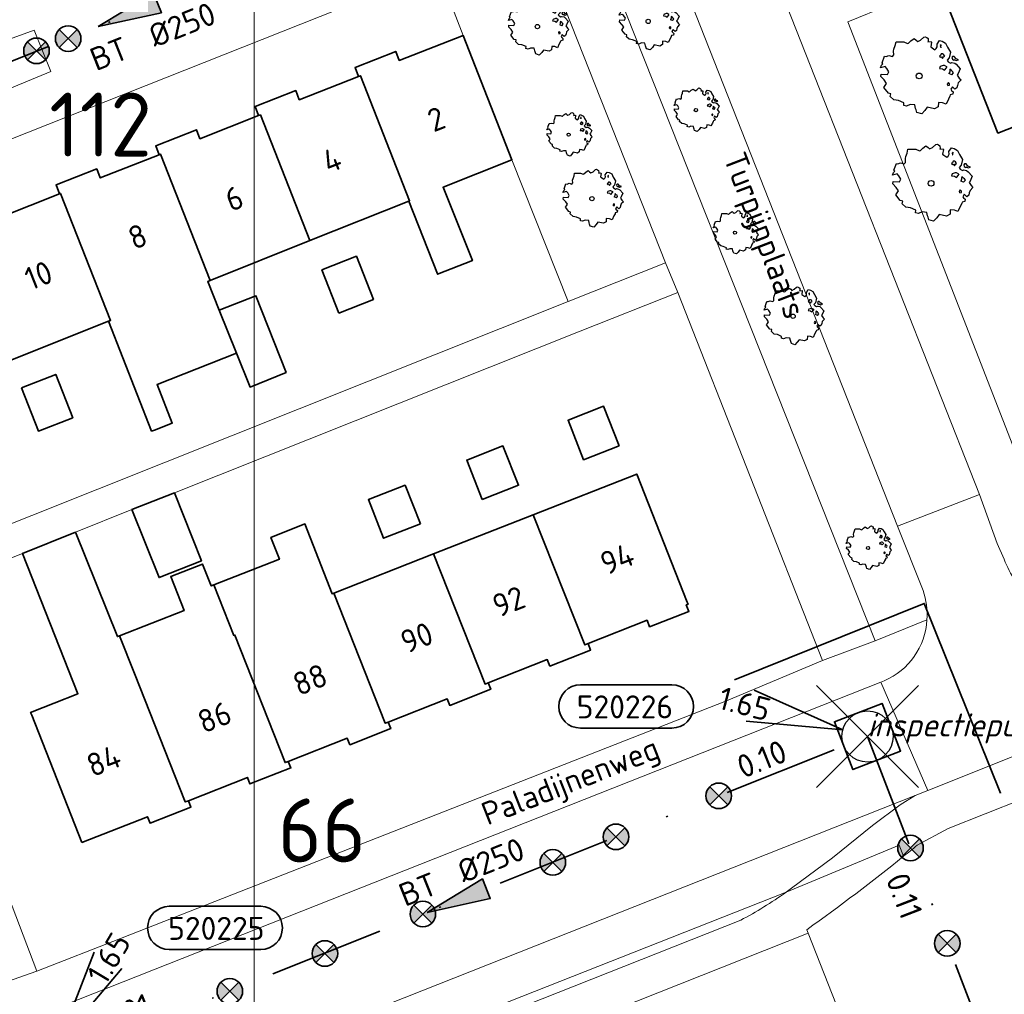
# Model space of a CAD drawing. Header units: metres. Extents: x 152391 to 157968, y 462336 to 467280.
# Tile 238 of 256: x 155054 to 155111, y 464588 to 464645. Entities that reach past the tile are written whole.
import ezdxf
from ezdxf.enums import TextEntityAlignment as Align

# ---------------------------------------------------------------- set-up
doc = ezdxf.new("R2010")
doc.units = ezdxf.units.M
doc.header["$LTSCALE"] = 0.75
doc.header["$PDMODE"] = 3
doc.header["$PDSIZE"] = 3
doc.linetypes.add('RI-VWA_BETON', pattern=[19, 9, -5, 0, -5])
doc.layers.get('0').update_dxf_attribs({"lineweight": 25})
doc.layers.get('defpoints').update_dxf_attribs({"lineweight": 25})
for name, color, linetype, lineweight in [('B-GV-GR-BOOM-S', 252, 'Continuous', 25), ('B-WE-GR-BEPLANTING_CULTUUR_BODEMBEDEKKER-GV', 251, 'Continuous', 18), ('B-WE-GR-BEPLANTING_CULTUUR_HEESTERS-GV', 251, 'Continuous', 18), ('B-WE-GR-GROENVOORZIENING-GV', 251, 'Continuous', 18), ('B-WE-OG-BEBOUWING-GV', 6, 'Continuous', 35), ('B-WE-OG-BEBOUWING-T18', 1, 'Continuous', 18), ('B-WE-OG-TERREIN_CULTUURSCHEIDING-GV', 251, 'Continuous', 18), ('B-WE-OG-TOPOGRAFIE-T18', 1, 'Continuous', 18), ('B-WE-VH-VERHARDING_ASFALT-GV', 251, 'Continuous', 18), ('B-WE-VH-VERHARDING_BETONSTRAATSTEEN-GV', 251, 'Continuous', 18), ('B-WE-VH-VERHARDING_TEGEL-GV', 251, 'Continuous', 18), ('N-OI-RI-T50', 130, 'Continuous', 50), ('N-OI-RI-VWA_PUTNUMMER-S @ 0.75', 36, 'Continuous', 35), ('N-OI-RI-VWA_RIOOLPUT_INSPECTIEPUT-S', 36, 'Continuous', 35), ('N-OI-RI-VWA_STROOMRICHTING-S @ 0.75', 36, 'Continuous', 35), ('N-OI-RI-VWA_TRANSPORTLEIDING_BETON_250-G', 36, 'RI-VWA_BETON', 35), ('N-RO-KG-GRENS_WERK-G', 7, 'XX-WERKGRENS', 35)]:
    doc.layers.add(name, color=color, linetype=linetype, lineweight=lineweight)
doc.layers.add('inspectieput', color=7, linetype='Continuous', plot=False)
doc.layers.add('N-OI-RI-VRIJVERVAL_HULPSTUK-S', color=210, linetype='Continuous', lineweight=35, plot=False)
doc.layers.add('X-XX-AL-TEKENBLAD_HULPLIJN-G', color=7, linetype='Continuous', lineweight=18, plot=False)
doc.styles.add('NLCS-ISO', font='isocpeur.ttf')
doc.styles.add('NLCS-ISO-M750-T18', font='NLCS-ISO.ttf', dxfattribs={"height": 1.35})
doc.styles.add('NLCS-ISO-M750-T18_CURSIEF', font='NLCS-ISO.ttf', dxfattribs={"oblique": 15, "height": 1.35})
doc.styles.add('NLCS-ISO-M750-T50', font='NLCS-ISO.ttf', dxfattribs={"height": 3.75})
doc.linetypes.add('XX-WERKGRENS', pattern='A,0,[137,NLCS.SHX,S=0.1,R=0,X=-1.1,Y=-1.35],-6', length=6)

# ---------------------------------------------------------------- blocks, each defined once
blk = doc.blocks.new('*U111')
at = {"ltscale": 0.1}
blk.add_hatch(color=256, dxfattribs=at).paths.add_polyline_path([(-2.5, 0), (2.5, -0.833), (2.5, 0.833)])
at = {"ltscale": 0.1, "flags": 128}
blk.add_lwpolyline([(-2.5, 0), (2.5, -0.833), (2.5, 0.833)], close=True, dxfattribs=at)
at = {"ltscale": 0.1, "style": 'NLCS-ISO'}
for tag, p in [('BOBL', (-12.501, -3.24)), ('MAT', (-1, -3.74))]:
    blk.add_attdef(tag, text='', height=1.8, dxfattribs=at).set_placement(p, align=Align.BOTTOM_RIGHT)
for tag, p in [('DIA', (1, -3.74)), ('BOBR', (16.673, -3.237))]:
    blk.add_attdef(tag, text='', height=1.8, dxfattribs=at).set_placement(p, align=Align.BOTTOM_LEFT)
at = {"layer": 'defpoints', "ltscale": 0.1, "style": 'NLCS-ISO', "flags": 1}
blk.add_attdef('JVA', text='', height=1.8, dxfattribs=at).set_placement((0, -1), align=Align.TOP_CENTER)
blk = doc.blocks.new('*U112')
at = {"ltscale": 0.1}
blk.add_hatch(color=256, dxfattribs=at).paths.add_polyline_path([(-2.5, 0), (2.5, -0.833), (2.5, 0.833)])
at = {"ltscale": 0.1, "flags": 128}
blk.add_lwpolyline([(-2.5, 0), (2.5, -0.833), (2.5, 0.833)], close=True, dxfattribs=at)
at = {"ltscale": 0.1, "style": 'NLCS-ISO'}
for tag, p in [('BOBL', (-25.272, 0)), ('MAT', (-1, 0.5))]:
    blk.add_attdef(tag, text='', height=1.8, dxfattribs=at).set_placement(p, align=Align.BOTTOM_RIGHT)
for tag, p in [('DIA', (1, 0.5)), ('BOBR', (24.326, -0.009))]:
    blk.add_attdef(tag, text='', height=1.8, dxfattribs=at).set_placement(p, align=Align.BOTTOM_LEFT)
at = {"layer": 'defpoints', "ltscale": 0.1, "style": 'NLCS-ISO', "flags": 1}
blk.add_attdef('JVA', text='', height=1.8, dxfattribs=at).set_placement((0, -1), align=Align.TOP_CENTER)
blk = doc.blocks.new('*U118')
at = {"ltscale": 0.1}
blk.add_hatch(color=256, dxfattribs=at).paths.add_polyline_path([(-2.5, 0), (2.5, -0.833), (2.5, 0.833)])
at = {"ltscale": 0.1, "flags": 128}
blk.add_lwpolyline([(-2.5, 0), (2.5, -0.833), (2.5, 0.833)], close=True, dxfattribs=at)
at = {"ltscale": 0.1, "style": 'NLCS-ISO'}
for tag, p in [('BOBL', (-25.408, -3.24)), ('MAT', (-1, -3.74))]:
    blk.add_attdef(tag, text='', height=1.8, dxfattribs=at).set_placement(p, align=Align.BOTTOM_RIGHT)
for tag, p in [('DIA', (1, -3.74)), ('BOBR', (24.462, -3.231))]:
    blk.add_attdef(tag, text='', height=1.8, dxfattribs=at).set_placement(p, align=Align.BOTTOM_LEFT)
at = {"layer": 'defpoints', "ltscale": 0.1, "style": 'NLCS-ISO', "flags": 1}
blk.add_attdef('JVA', text='', height=1.8, dxfattribs=at).set_placement((0, -1), align=Align.TOP_CENTER)
blk = doc.blocks.new('B-SRI-PUT_VWA-SO')
at = {"flags": 128}
blk.add_lwpolyline([(-2, 2), (2, 2), (2, -2), (-2, -2)], close=True, dxfattribs=at)
at = {"lineweight": -3, "flags": 128}
blk.add_lwpolyline([(2, -2), (2, 2), (-2, 2), (-2, -2)], close=True, dxfattribs=at)
at = {"lineweight": -3}
blk.add_circle((0, 0), 2, dxfattribs=at)
blk = doc.blocks.new('*U253')
for q in [(-8.87, 3.625), (-9.506, 1.207)]:
    blk.add_line((-1.934, 0.509), q)
blk.add_lwpolyline([(-22.461, 4.043), (-15.303, 4.043, -1), (-15.303, 0.658), (-22.461, 0.658, -1)], format="xyb", close=True)
at = {"ltscale": 0.1, "style": 'NLCS-ISO'}
blk.add_attdef('PUTHGT', text='', height=1.8, rotation=345.26757, dxfattribs=at).set_placement((-11.567, 3.071), align=Align.MIDDLE_LEFT)
blk.add_attdef('PUTNR', text='', height=1.8, dxfattribs=at).set_placement((-18.984, 2.318), align=Align.MIDDLE_CENTER)
blk = doc.blocks.new('*U213')
for q in [(3.788, 8.801), (5.936, 7.522)]:
    blk.add_line((1.024, 1.718), q)
blk.add_lwpolyline([(16.81, 12.391), (9.652, 12.391, 1), (9.652, 9.007), (16.81, 9.007, 1)], format="xyb", close=True)
at = {"ltscale": 0.1, "style": 'NLCS-ISO'}
blk.add_attdef('PUTHGT', text='', height=1.8, rotation=59.21494, dxfattribs=at).set_placement((3.89, 6.585), align=Align.MIDDLE_LEFT)
blk.add_attdef('PUTNR', text='', height=1.8, dxfattribs=at).set_placement((13.333, 10.667), align=Align.MIDDLE_CENTER)
blk = doc.blocks.new('SRI-HULP')
h = blk.add_hatch(color=256)
h.dxf.hatch_style = 1
h.paths.add_polyline_path([(-0.707, 0.707, 0.198912), (-1, 0, 0.198912), (-0.707, -0.707), (0, 0)])
h = blk.add_hatch(color=256)
h.dxf.hatch_style = 1
h.paths.add_polyline_path([(1, 0, 0.198912), (0.707, 0.707), (0, 0), (0.707, -0.707, 0.198912)])
for p, q in [((-0.707, 0.707), (0.707, -0.707)), ((-0.707, -0.707), (0.707, 0.707))]:
    blk.add_line(p, q)
blk.add_circle((0, 0), 1)
blk = doc.blocks.new('ACMAP_ANN_TEMPLATE_type knoop')
at = {"layer": 'defpoints', "style": 'NLCS-ISO-M750-T18_CURSIEF', "oblique": 15}
blk.add_attdef('type_knoop', (0, 0), '', height=1.35, dxfattribs=at)
blk = doc.blocks.new('SGR-BOOM_21_30')
at = {"linetype": 'Continuous'}
for p, q in [((-1.133, 1.088), (-1.109, 1.187)), ((-1.109, 1.187), (-1.051, 1.335)), ((-1.051, 1.335), (-1.016, 1.499)), ((-1.016, 1.499), (-0.668, 1.499)), ((-0.668, 1.499), (-0.516, 1.433)), ((-0.516, 1.433), (-0.47, 1.45)), ((-0.47, 1.45), (-0.365, 1.548)), ((-0.365, 1.548), (-0.226, 1.647)), ((-0.226, 1.647), (-0.133, 1.581)), ((-0.133, 1.581), (-0.063, 1.515)), ((-0.063, 1.515), (0.065, 1.581)), ((0.065, 1.581), (0.205, 1.712)), ((0.205, 1.712), (0.263, 1.729)), ((0.263, 1.729), (0.333, 1.696)), ((0.333, 1.696), (0.391, 1.647)), ((0.402, 1.532), (0.379, 1.499)), ((0.379, 1.499), (0.53, 1.515)), ((0.391, 1.647), (0.402, 1.532)), ((0.542, 1.483), (0.507, 1.285)), ((0.507, 1.285), (0.565, 1.236)), ((0.53, 1.515), (0.542, 1.483)), ((0.565, 1.236), (0.693, 1.154)), ((0.693, 1.154), (0.751, 1.203)), ((0.751, 1.203), (0.798, 1.285)), ((0.786, 1.4), (0.891, 1.565)), ((0.798, 1.285), (0.786, 1.4)), ((0.891, 1.565), (1.019, 1.532)), ((0.972, 1.368), (0.926, 1.335)), ((0.926, 1.335), (0.949, 1.253)), ((0.949, 1.253), (0.961, 1.236)), ((0.961, 1.269), (0.972, 1.368)), ((1.019, 1.532), (1.158, 1.45)), ((1.158, 1.45), (1.251, 1.269)), ((1.251, 1.269), (1.379, 1.055)), ((-1.633, 0.579), (-1.528, 0.875)), ((-1.598, 0.53), (-1.633, 0.579)), ((-1.528, 0.875), (-1.458, 0.858)), ((-1.458, 0.858), (-1.342, 0.908)), ((-1.342, 0.908), (-1.179, 0.858)), ((-1.179, 0.858), (-1.121, 0.924)), ((-1.121, 0.924), (-1.133, 1.088)), ((0.937, 0.908), (0.891, 0.875)), ((0.891, 0.875), (0.926, 0.825)), ((0.926, 0.825), (0.984, 0.842)), ((0.972, 0.973), (0.937, 0.908)), ((1.03, 0.973), (0.972, 0.973)), ((0.984, 0.842), (1.03, 0.776)), ((1.077, 0.94), (1.03, 0.973)), ((1.03, 0.776), (1.077, 0.842)), ((1.124, 0.875), (1.077, 0.94)), ((1.077, 0.842), (1.124, 0.875)), ((1.321, 0.793), (1.228, 0.694)), ((1.228, 0.694), (1.275, 0.628)), ((1.275, 0.628), (1.379, 0.563)), ((1.379, 1.055), (1.321, 0.793)), ((1.379, 0.563), (1.438, 0.595)), ((1.472, 0.858), (1.438, 0.809)), ((1.438, 0.809), (1.461, 0.743)), ((1.438, 0.595), (1.565, 0.563)), ((1.461, 0.743), (1.531, 0.694)), ((1.542, 0.858), (1.472, 0.858)), ((1.531, 0.727), (1.635, 0.678)), ((1.531, 0.694), (1.542, 0.727)), ((1.624, 0.76), (1.542, 0.858)), ((1.728, 0.71), (1.624, 0.76)), ((1.635, 0.678), (1.728, 0.71)), ((-1.703, 0.365), (-1.656, 0.48)), ((-1.493, 0.415), (-1.703, 0.365)), ((-1.679, -0.029), (-1.668, 0.086)), ((-1.668, 0.086), (-1.389, 0.07)), ((-1.656, 0.48), (-1.598, 0.53)), ((-1.423, 0.333), (-1.493, 0.415)), ((-1.33, 0.185), (-1.423, 0.333)), ((-1.389, 0.07), (-1.33, 0.185)), ((0.926, 0.415), (0.891, 0.333)), ((0.891, 0.333), (1.03, 0.316)), ((1.054, 0.464), (0.926, 0.415)), ((1.03, 0.316), (1.112, 0.251)), ((1.112, 0.464), (1.054, 0.464)), ((1.217, 0.398), (1.112, 0.464)), ((1.112, 0.251), (1.205, 0.365)), ((1.205, 0.365), (1.24, 0.415)), ((1.344, 0.185), (1.31, 0.103)), ((1.434, 0.049), (1.31, 0.103)), ((1.356, 0.3), (1.344, 0.234)), ((1.344, 0.234), (1.344, 0.185)), ((1.426, 0.234), (1.356, 0.3)), ((1.472, 0.201), (1.426, 0.234)), ((1.434, 0.049), (1.507, 0.136)), ((1.507, 0.136), (1.472, 0.201)), ((1.565, 0.563), (1.635, 0.513)), ((1.635, 0.513), (1.81, 0.316)), ((1.717, 0.103), (1.67, 0.037)), ((1.67, 0.037), (1.763, -0.094)), ((1.81, 0.316), (1.717, 0.103)), ((-1.54, -0.177), (-1.679, -0.029)), ((-1.551, -0.505), (-1.493, -0.423)), ((-1.354, -0.752), (-1.551, -0.505)), ((-1.435, -0.324), (-1.54, -0.177)), ((-1.493, -0.423), (-1.435, -0.324)), ((1.286, -0.292), (1.24, -0.357)), ((1.24, -0.357), (1.251, -0.423)), ((1.263, -0.423), (1.333, -0.407)), ((1.333, -0.341), (1.286, -0.292)), ((1.333, -0.407), (1.333, -0.341)), ((1.461, -0.472), (1.391, -0.587)), ((1.577, -0.587), (1.461, -0.472)), ((1.658, -0.522), (1.577, -0.587)), ((1.682, -0.423), (1.658, -0.522)), ((1.717, -0.308), (1.682, -0.423)), ((1.845, -0.177), (1.717, -0.308)), ((1.763, -0.094), (1.845, -0.177)), ((-1.249, -0.784), (-1.354, -0.752)), ((-1.272, -0.899), (-1.249, -0.784)), ((-1.109, -1.047), (-1.272, -0.899)), ((-0.912, -1.08), (-1.109, -1.047)), ((-0.668, -1.179), (-0.912, -1.08)), ((1.286, -1.014), (1.182, -1.244)), ((1.356, -0.883), (1.286, -1.014)), ((1.368, -0.834), (1.356, -0.883)), ((1.484, -0.801), (1.368, -0.834)), ((1.391, -0.587), (1.426, -0.637)), ((1.426, -0.637), (1.496, -0.702)), ((1.496, -0.702), (1.484, -0.801)), ((-0.679, -1.294), (-0.668, -1.179)), ((-0.551, -1.326), (-0.679, -1.294)), ((-0.4, -1.261), (-0.551, -1.326)), ((-0.191, -1.277), (-0.4, -1.261)), ((-0.156, -1.425), (-0.191, -1.277)), ((-0.133, -1.491), (-0.156, -1.425)), ((-0.098, -1.606), (-0.133, -1.491)), ((0.112, -1.671), (-0.098, -1.606)), ((0.251, -1.524), (0.112, -1.671)), ((0.356, -1.376), (0.251, -1.524)), ((0.682, -1.441), (0.356, -1.376)), ((0.833, -1.359), (0.682, -1.441)), ((0.844, -1.162), (0.833, -1.359)), ((1.03, -1.179), (0.844, -1.162)), ((1.182, -1.244), (1.03, -1.179))]:
    blk.add_line(p, q, dxfattribs=at)
blk.add_circle((0, 0), 0.126, dxfattribs=at)
blk = doc.blocks.new('SGR-BOOM_31_50')
at = {"linetype": 'Continuous'}
for p, q in [((-1.479, 1.582), (-1.402, 1.78)), ((-1.402, 1.78), (-1.355, 1.999)), ((-1.355, 1.999), (-0.89, 1.999)), ((-0.89, 1.999), (-0.688, 1.911)), ((-0.688, 1.911), (-0.626, 1.933)), ((-0.626, 1.933), (-0.487, 2.064)), ((-0.487, 2.064), (-0.301, 2.196)), ((-0.301, 2.196), (-0.177, 2.108)), ((-0.177, 2.108), (-0.084, 2.02)), ((-0.084, 2.02), (0.087, 2.108)), ((0.087, 2.108), (0.273, 2.283)), ((0.273, 2.283), (0.351, 2.305)), ((0.351, 2.305), (0.444, 2.261)), ((0.444, 2.261), (0.521, 2.196)), ((0.537, 2.042), (0.506, 1.999)), ((0.506, 1.999), (0.707, 2.02)), ((0.521, 2.196), (0.537, 2.042)), ((0.723, 1.977), (0.676, 1.714)), ((0.707, 2.02), (0.723, 1.977)), ((1.048, 1.867), (1.188, 2.086)), ((1.064, 1.714), (1.048, 1.867)), ((1.188, 2.086), (1.358, 2.042)), ((1.296, 1.823), (1.234, 1.78)), ((1.234, 1.78), (1.265, 1.67)), ((1.281, 1.692), (1.296, 1.823)), ((1.358, 2.042), (1.545, 1.933)), ((1.545, 1.933), (1.669, 1.692)), ((-2.177, 0.772), (-2.038, 1.166)), ((-2.038, 1.166), (-1.944, 1.144)), ((-1.944, 1.144), (-1.789, 1.21)), ((-1.789, 1.21), (-1.572, 1.144)), ((-1.572, 1.144), (-1.495, 1.232)), ((-1.51, 1.451), (-1.479, 1.582)), ((-1.495, 1.232), (-1.51, 1.451)), ((0.676, 1.714), (0.754, 1.648)), ((0.754, 1.648), (0.924, 1.539)), ((0.924, 1.539), (1.002, 1.604)), ((1.002, 1.604), (1.064, 1.714)), ((1.25, 1.21), (1.188, 1.166)), ((1.188, 1.166), (1.234, 1.101)), ((1.296, 1.298), (1.25, 1.21)), ((1.265, 1.67), (1.281, 1.648)), ((1.374, 1.298), (1.296, 1.298)), ((1.436, 1.254), (1.374, 1.298)), ((1.498, 1.166), (1.436, 1.254)), ((1.436, 1.122), (1.498, 1.166)), ((1.669, 1.692), (1.839, 1.407)), ((1.839, 1.407), (1.762, 1.057)), ((-2.27, 0.487), (-2.208, 0.641)), ((-2.208, 0.641), (-2.131, 0.706)), ((-2.131, 0.706), (-2.177, 0.772)), ((1.234, 1.101), (1.312, 1.122)), ((1.405, 0.619), (1.234, 0.553)), ((1.312, 1.122), (1.374, 1.035)), ((1.374, 1.035), (1.436, 1.122)), ((1.483, 0.619), (1.405, 0.619)), ((1.622, 0.531), (1.483, 0.619)), ((1.762, 1.057), (1.638, 0.925)), ((1.638, 0.925), (1.7, 0.838)), ((1.7, 0.838), (1.839, 0.75)), ((1.839, 0.75), (1.917, 0.794)), ((1.963, 1.144), (1.917, 1.079)), ((1.917, 1.079), (1.948, 0.991)), ((1.917, 0.794), (2.087, 0.75)), ((1.948, 0.991), (2.041, 0.925)), ((2.056, 1.144), (1.963, 1.144)), ((2.041, 0.969), (2.18, 0.903)), ((2.041, 0.925), (2.056, 0.969)), ((2.165, 1.013), (2.056, 1.144)), ((2.087, 0.75), (2.18, 0.684)), ((2.304, 0.947), (2.165, 1.013)), ((2.18, 0.903), (2.304, 0.947)), ((2.18, 0.684), (2.413, 0.422)), ((-1.991, 0.553), (-2.27, 0.487)), ((-2.239, -0.038), (-2.224, 0.115)), ((-2.224, 0.115), (-1.851, 0.093)), ((-1.898, 0.444), (-1.991, 0.553)), ((-1.774, 0.246), (-1.898, 0.444)), ((-1.851, 0.093), (-1.774, 0.246)), ((1.234, 0.553), (1.188, 0.444)), ((1.188, 0.444), (1.374, 0.422)), ((1.374, 0.422), (1.483, 0.334)), ((1.483, 0.334), (1.607, 0.487)), ((1.607, 0.487), (1.653, 0.553)), ((1.793, 0.246), (1.746, 0.137)), ((1.911, 0.065), (1.746, 0.137)), ((1.808, 0.4), (1.793, 0.312)), ((1.793, 0.312), (1.793, 0.246)), ((1.901, 0.312), (1.808, 0.4)), ((1.963, 0.268), (1.901, 0.312)), ((1.911, 0.065), (2.01, 0.181)), ((2.01, 0.181), (1.963, 0.268)), ((2.289, 0.137), (2.227, 0.049)), ((2.227, 0.049), (2.351, -0.126)), ((2.413, 0.422), (2.289, 0.137)), ((-2.053, -0.235), (-2.239, -0.038)), ((-2.069, -0.673), (-1.991, -0.564)), ((-1.913, -0.433), (-2.053, -0.235)), ((-1.991, -0.564), (-1.913, -0.433)), ((1.715, -0.389), (1.653, -0.476)), ((1.653, -0.476), (1.669, -0.564)), ((1.684, -0.564), (1.777, -0.542)), ((1.777, -0.454), (1.715, -0.389)), ((1.777, -0.542), (1.777, -0.454)), ((2.242, -0.564), (2.211, -0.695)), ((2.289, -0.411), (2.242, -0.564)), ((2.459, -0.235), (2.289, -0.411)), ((2.351, -0.126), (2.459, -0.235)), ((-1.805, -1.002), (-2.069, -0.673)), ((-1.665, -1.046), (-1.805, -1.002)), ((-1.696, -1.199), (-1.665, -1.046)), ((1.824, -1.112), (1.808, -1.177)), ((1.979, -1.068), (1.824, -1.112)), ((1.948, -0.63), (1.855, -0.783)), ((1.855, -0.783), (1.901, -0.849)), ((1.901, -0.849), (1.994, -0.936)), ((2.103, -0.783), (1.948, -0.63)), ((1.994, -0.936), (1.979, -1.068)), ((2.211, -0.695), (2.103, -0.783)), ((-1.479, -1.396), (-1.696, -1.199)), ((-1.216, -1.44), (-1.479, -1.396)), ((-0.89, -1.571), (-1.216, -1.44)), ((-0.906, -1.725), (-0.89, -1.571)), ((-0.735, -1.769), (-0.906, -1.725)), ((-0.533, -1.681), (-0.735, -1.769)), ((-0.254, -1.703), (-0.533, -1.681)), ((-0.208, -1.9), (-0.254, -1.703)), ((1.126, -1.55), (1.11, -1.812)), ((1.374, -1.571), (1.126, -1.55)), ((1.576, -1.659), (1.374, -1.571)), ((1.715, -1.352), (1.576, -1.659)), ((1.808, -1.177), (1.715, -1.352)), ((-0.177, -1.988), (-0.208, -1.9)), ((-0.13, -2.141), (-0.177, -1.988)), ((0.149, -2.229), (-0.13, -2.141)), ((0.335, -2.031), (0.149, -2.229)), ((0.475, -1.834), (0.335, -2.031)), ((0.909, -1.922), (0.475, -1.834)), ((1.11, -1.812), (0.909, -1.922))]:
    blk.add_line(p, q, dxfattribs=at)
blk.add_circle((0, 0), 0.169, dxfattribs=at)
blk = doc.blocks.new('SGR-BOOM_0_20')
at = {"linetype": 'Continuous'}
for p, q in [((-0.352, 1.087), (-0.274, 1.161)), ((-0.274, 1.161), (-0.169, 1.235)), ((-0.169, 1.235), (-0.099, 1.186)), ((-0.099, 1.186), (-0.047, 1.137)), ((-0.047, 1.137), (0.049, 1.186)), ((0.049, 1.186), (0.154, 1.284)), ((0.154, 1.284), (0.197, 1.297)), ((0.197, 1.297), (0.25, 1.272)), ((0.25, 1.272), (0.293, 1.235)), ((0.293, 1.235), (0.302, 1.149)), ((0.59, 1.05), (0.668, 1.173)), ((0.668, 1.173), (0.764, 1.149)), ((-1.225, 0.434), (-1.146, 0.656)), ((-1.146, 0.656), (-1.094, 0.644)), ((-1.094, 0.644), (-1.007, 0.681)), ((-1.007, 0.681), (-0.884, 0.644)), ((-0.884, 0.644), (-0.841, 0.693)), ((-0.85, 0.816), (-0.832, 0.89)), ((-0.841, 0.693), (-0.85, 0.816)), ((-0.832, 0.89), (-0.788, 1.001)), ((-0.788, 1.001), (-0.762, 1.124)), ((-0.762, 1.124), (-0.501, 1.124)), ((-0.501, 1.124), (-0.387, 1.075)), ((-0.387, 1.075), (-0.352, 1.087)), ((0.302, 1.149), (0.284, 1.124)), ((0.284, 1.124), (0.398, 1.137)), ((0.407, 1.112), (0.38, 0.964)), ((0.38, 0.964), (0.424, 0.927)), ((0.398, 1.137), (0.407, 1.112)), ((0.424, 0.927), (0.52, 0.865)), ((0.52, 0.865), (0.564, 0.902)), ((0.564, 0.902), (0.598, 0.964)), ((0.598, 0.964), (0.59, 1.05)), ((0.703, 0.681), (0.668, 0.656)), ((0.668, 0.656), (0.694, 0.619)), ((0.729, 1.026), (0.694, 1.001)), ((0.694, 1.001), (0.712, 0.939)), ((0.694, 0.619), (0.738, 0.631)), ((0.729, 0.73), (0.703, 0.681)), ((0.712, 0.939), (0.721, 0.927)), ((0.721, 0.952), (0.729, 1.026)), ((0.773, 0.73), (0.729, 0.73)), ((0.738, 0.631), (0.773, 0.582)), ((0.764, 1.149), (0.869, 1.087)), ((0.808, 0.705), (0.773, 0.73)), ((0.773, 0.582), (0.808, 0.631)), ((0.843, 0.656), (0.808, 0.705)), ((0.808, 0.631), (0.843, 0.656)), ((0.869, 1.087), (0.939, 0.952)), ((0.991, 0.594), (0.921, 0.521)), ((0.939, 0.952), (1.035, 0.792)), ((1.035, 0.792), (0.991, 0.594)), ((1.104, 0.644), (1.078, 0.607)), ((1.078, 0.607), (1.096, 0.557)), ((1.157, 0.644), (1.104, 0.644)), ((1.218, 0.57), (1.157, 0.644)), ((-1.277, 0.274), (-1.242, 0.36)), ((-1.12, 0.311), (-1.277, 0.274)), ((-1.259, -0.022), (-1.251, 0.065)), ((-1.251, 0.065), (-1.041, 0.052)), ((-1.242, 0.36), (-1.198, 0.397)), ((-1.198, 0.397), (-1.225, 0.434)), ((-1.068, 0.249), (-1.12, 0.311)), ((-0.998, 0.139), (-1.068, 0.249)), ((-1.041, 0.052), (-0.998, 0.139)), ((0.694, 0.311), (0.668, 0.249)), ((0.668, 0.249), (0.773, 0.237)), ((0.79, 0.348), (0.694, 0.311)), ((0.773, 0.237), (0.834, 0.188)), ((0.834, 0.348), (0.79, 0.348)), ((0.912, 0.299), (0.834, 0.348)), ((0.834, 0.188), (0.904, 0.274)), ((0.904, 0.274), (0.93, 0.311)), ((0.921, 0.521), (0.956, 0.471)), ((0.956, 0.471), (1.035, 0.422)), ((1.008, 0.139), (0.982, 0.077)), ((1.075, 0.037), (0.982, 0.077)), ((1.017, 0.225), (1.008, 0.176)), ((1.008, 0.176), (1.008, 0.139)), ((1.069, 0.176), (1.017, 0.225)), ((1.035, 0.422), (1.078, 0.447)), ((1.104, 0.151), (1.069, 0.176)), ((1.075, 0.037), (1.13, 0.102)), ((1.078, 0.447), (1.174, 0.422)), ((1.096, 0.557), (1.148, 0.521)), ((1.13, 0.102), (1.104, 0.151)), ((1.148, 0.545), (1.226, 0.508)), ((1.148, 0.521), (1.157, 0.545)), ((1.174, 0.422), (1.226, 0.385)), ((1.296, 0.533), (1.218, 0.57)), ((1.226, 0.508), (1.296, 0.533)), ((1.226, 0.385), (1.357, 0.237)), ((1.287, 0.077), (1.253, 0.028)), ((1.253, 0.028), (1.322, -0.071)), ((1.357, 0.237), (1.287, 0.077)), ((-1.155, -0.132), (-1.259, -0.022)), ((-1.164, -0.379), (-1.12, -0.317)), ((-1.015, -0.564), (-1.164, -0.379)), ((-1.076, -0.243), (-1.155, -0.132)), ((-1.12, -0.317), (-1.076, -0.243)), ((-0.937, -0.588), (-1.015, -0.564)), ((0.965, -0.219), (0.93, -0.268)), ((0.93, -0.268), (0.939, -0.317)), ((0.947, -0.317), (1, -0.305)), ((1, -0.256), (0.965, -0.219)), ((1, -0.305), (1, -0.256)), ((1.096, -0.354), (1.043, -0.44)), ((1.043, -0.44), (1.069, -0.477)), ((1.069, -0.477), (1.122, -0.527)), ((1.183, -0.44), (1.096, -0.354)), ((1.122, -0.527), (1.113, -0.601)), ((1.244, -0.391), (1.183, -0.44)), ((1.261, -0.317), (1.244, -0.391)), ((1.287, -0.231), (1.261, -0.317)), ((1.383, -0.132), (1.287, -0.231)), ((1.322, -0.071), (1.383, -0.132)), ((-0.954, -0.675), (-0.937, -0.588)), ((-0.832, -0.785), (-0.954, -0.675)), ((-0.684, -0.81), (-0.832, -0.785)), ((-0.501, -0.884), (-0.684, -0.81)), ((-0.509, -0.97), (-0.501, -0.884)), ((-0.413, -0.995), (-0.509, -0.97)), ((-0.3, -0.946), (-0.413, -0.995)), ((-0.143, -0.958), (-0.3, -0.946)), ((-0.117, -1.069), (-0.143, -0.958)), ((-0.099, -1.118), (-0.117, -1.069)), ((-0.073, -1.204), (-0.099, -1.118)), ((0.188, -1.143), (0.084, -1.254)), ((0.267, -1.032), (0.188, -1.143)), ((0.511, -1.081), (0.267, -1.032)), ((0.625, -1.019), (0.511, -1.081)), ((0.633, -0.872), (0.625, -1.019)), ((0.773, -0.884), (0.633, -0.872)), ((0.886, -0.933), (0.773, -0.884)), ((0.965, -0.761), (0.886, -0.933)), ((1.017, -0.662), (0.965, -0.761)), ((1.026, -0.625), (1.017, -0.662)), ((1.113, -0.601), (1.026, -0.625)), ((0.084, -1.254), (-0.073, -1.204))]:
    blk.add_line(p, q, dxfattribs=at)
blk.add_circle((0, 0), 0.0948, dxfattribs=at)

msp = doc.modelspace()

# ---------------------------------------------------------------- linework, layer by layer
at = {"layer": 'B-WE-GR-BEPLANTING_CULTUUR_BODEMBEDEKKER-GV'}
for points in [[(155106.633, 464611.7), (155105.129, 464615.479), (155092.212, 464648.25), (155088.709, 464646.85), (155103.82, 464608.76)], [(155103.82, 464608.76), (155106.853, 464609.992)]]:
    msp.add_lwpolyline(points, dxfattribs=at)
msp.add_lwpolyline([(155106.853, 464609.992, 0.099539), (155106.633, 464611.7)], format="xyb", dxfattribs=at)
at = {"layer": 'B-WE-GR-BEPLANTING_CULTUUR_HEESTERS-GV'}
for points in [[(155078.153, 464648.144), (155079.636, 464644.284), (155082.505, 464636.982), (155085.813, 464628.657), (155091.519, 464630.932), (155082.563, 464653.61), (155076.85, 464651.388)], [(155054.475, 464644.581), (155050.845, 464643.278), (155051.882, 464640.689), (155055.453, 464642.17)]]:
    msp.add_lwpolyline(points, close=True, dxfattribs=at)
at = {"layer": 'B-WE-GR-GROENVOORZIENING-GV'}
msp.add_lwpolyline([(155060.356, 464550.432), (155062.386, 464551.247), (155058.573, 464560.938), (155104.794, 464579.126), (155099.884, 464591.604), (155065.943, 464578.127)], dxfattribs=at)
at = {"layer": 'B-WE-OG-BEBOUWING-GV'}
msp.add_lwpolyline([(155103.411, 464651.475), (155104.961, 464647.834), (155107.03, 464648.72), (155107.599, 464647.273), (155111.025, 464638.553), (155177.747, 464664.769), (155173.721, 464674.973), (155170.346, 464673.641)], dxfattribs=at)
for points in [[(155078.13, 464630.286), (155078.139, 464630.262), (155080.191, 464631.069), (155078.471, 464635.368), (155082.505, 464636.982), (155079.636, 464644.284), (155075.896, 464642.814), (155075.688, 464643.345), (155073.301, 464642.407), (155073.509, 464641.876), (155073.616, 464641.918), (155076.5, 464634.58), (155076.451, 464634.56)], [(155076.451, 464634.56), (155076.5, 464634.58), (155073.616, 464641.918), (155073.509, 464641.876), (155070.031, 464640.509), (155069.823, 464641.04), (155067.436, 464640.102), (155067.644, 464639.571), (155067.753, 464639.614), (155070.651, 464632.24)], [(155064.802, 464629.899), (155070.651, 464632.24), (155067.753, 464639.614), (155067.644, 464639.571), (155064.202, 464638.218), (155063.993, 464638.749), (155061.606, 464637.81), (155061.814, 464637.28), (155061.89, 464637.31)], [(155066.351, 464625.628), (155065.337, 464628.157), (155064.66, 464629.842), (155064.802, 464629.899), (155061.89, 464637.31), (155061.814, 464637.28), (155058.351, 464635.919), (155058.143, 464636.449), (155055.756, 464635.511), (155055.964, 464634.981), (155056.026, 464635.005), (155058.953, 464627.559), (155058.831, 464627.51), (155061.366, 464621.059), (155061.534, 464621.125), (155062.571, 464621.533), (155061.683, 464623.792)], [(155050.122, 464632.685), (155050.163, 464632.701), (155053.104, 464625.218), (155058.831, 464627.51), (155058.953, 464627.559), (155056.026, 464635.005), (155055.964, 464634.981), (155052.51, 464633.623), (155052.301, 464634.154), (155049.914, 464633.215)], [(155072.352, 464627.987), (155074.379, 464628.784), (155073.382, 464631.32), (155071.356, 464630.524)], [(155066.351, 464625.628), (155067.146, 464623.644), (155069.255, 464624.509), (155067.489, 464629.003), (155065.337, 464628.157)], [(155053.735, 464623.595), (155054.727, 464621.057), (155056.734, 464621.846), (155055.736, 464624.382)], [(155088.798, 464620.202), (155087.887, 464622.517), (155085.798, 464621.695), (155086.709, 464619.381)], [(155080.766, 464617.044), (155082.894, 464617.881), (155081.981, 464620.195), (155079.856, 464619.359)], [(155083.76, 464616.152), (155086.778, 464608.518), (155086.974, 464608.595), (155090.436, 464609.956), (155090.587, 464609.575), (155092.886, 464610.479), (155092.735, 464610.86), (155092.837, 464610.9), (155092.788, 464611.025), (155089.832, 464618.54)], [(155077.134, 464615.615), (155076.232, 464617.883), (155074.086, 464617.039), (155074.979, 464614.768)], [(155062.711, 464617.446), (155060.213, 464616.452), (155061.8, 464612.467), (155064.284, 464613.444)], [(155081.111, 464606.289), (155084.583, 464607.654), (155084.734, 464607.274), (155087.125, 464608.214), (155086.974, 464608.595), (155086.778, 464608.518), (155083.76, 464616.152), (155077.905, 464613.85), (155080.932, 464606.219)], [(155066.248, 464609.095), (155069.195, 464601.604), (155069.385, 464601.679), (155072.847, 464603.04), (155072.998, 464602.659), (155075.399, 464603.603), (155075.248, 464603.984), (155075.069, 464603.913), (155072.063, 464611.553), (155071.956, 464611.511), (155070.359, 464615.61), (155068.361, 464614.824), (155068.864, 464613.545), (155065.02, 464612.033), (155066.185, 464609.07)], [(155057.272, 464596.915), (155061.121, 464598.429), (155061.272, 464598.048), (155063.673, 464598.992), (155063.522, 464599.373), (155063.34, 464599.302), (155060.365, 464606.834), (155059.473, 464609.05), (155059.359, 464609.004), (155056.894, 464615.129), (155053.798, 464613.883), (155057.037, 464605.645), (155054.267, 464604.555), (155054.332, 464604.391)], [(155075.248, 464603.984), (155078.71, 464605.345), (155078.861, 464604.964), (155081.262, 464605.909), (155081.111, 464606.289), (155080.932, 464606.219), (155077.905, 464613.85), (155072.063, 464611.553), (155075.069, 464603.913)], [(155069.385, 464601.679), (155069.195, 464601.604), (155066.248, 464609.095), (155066.185, 464609.07), (155065.02, 464612.033), (155064.863, 464611.971), (155064.356, 464613.261), (155062.485, 464612.526), (155063.27, 464610.529), (155059.473, 464609.05), (155060.365, 464606.834), (155063.34, 464599.302), (155063.522, 464599.373), (155066.984, 464600.734), (155067.135, 464600.353), (155069.536, 464601.298)]]:
    msp.add_lwpolyline(points, close=True, dxfattribs=at)
at = {"layer": 'B-WE-OG-TERREIN_CULTUURSCHEIDING-GV'}
msp.add_lwpolyline([(155173.721, 464674.973), (155177.747, 464664.769), (155111.025, 464638.553), (155107.599, 464647.273), (155104.63, 464646.062), (155102.208, 464645.075), (155115.073, 464612.075), (155120.082, 464614.103)], dxfattribs=at)
at = {"layer": 'B-WE-VH-VERHARDING_ASFALT-GV'}
for points in [[(155109.936, 464617.344), (155105.129, 464615.479), (155106.633, 464611.7)], [(155111.394, 464613.547), (155110.976, 464614.464), (155109.936, 464617.344)], [(155104.347, 464606.414), (155104.15, 464606.336), (155106.918, 464599.972), (155113.614, 464602.645), (155117.486, 464604.643), (155116.274, 464607.32), (155114.996, 464610.336)]]:
    msp.add_lwpolyline(points, dxfattribs=at)
for points in [[(155113.043, 464611.253, -0.145866), (155111.394, 464613.547)], [(155106.633, 464611.7, -0.099539), (155106.853, 464609.992)], [(155106.853, 464609.992, -0.288961), (155104.347, 464606.414)]]:
    msp.add_lwpolyline(points, format="xyb", dxfattribs=at)
msp.add_lwpolyline([(154899.038, 464517.779), (155051.075, 464577.872), (155106.163, 464599.671), (155106.918, 464599.972), (155104.15, 464606.336), (154933.323, 464538.766), (154927.962, 464536.646), (154896.507, 464524.204)], close=True, dxfattribs=at)
at = {"layer": 'B-WE-VH-VERHARDING_BETONSTRAATSTEEN-GV'}
for points in [[(155090.872, 464651.649), (155091.28, 464650.614), (155092.212, 464648.25), (155105.129, 464615.479), (155109.936, 464617.344), (155097.515, 464648.859)], [(155098.918, 464594.239), (155101.318, 464596.027), (155103.669, 464597.917), (155105.287, 464599.123), (155106.163, 464599.671), (155051.075, 464577.872), (155051.823, 464578.069), (155056.898, 464578.319)], [(155059.399, 464578.531), (155098.591, 464594.002)], [(155098.591, 464594.002), (155059.399, 464578.531)], [(155063.785, 464579.618), (155095.93, 464592.356)]]:
    msp.add_lwpolyline(points, dxfattribs=at)
for points in [[(155095.93, 464592.356, 0.031406), (155098.591, 464594.002)], [(155098.591, 464594.002, 0.003458), (155098.918, 464594.239)]]:
    msp.add_lwpolyline(points, format="xyb", dxfattribs=at)
at = {"layer": 'B-WE-VH-VERHARDING_TEGEL-GV'}
for points in [[(155077.843, 464683.796), (155074.606, 464682.499), (155072.381, 464688.099), (155069.401, 464686.925), (155071.694, 464681.106), (155072.337, 464679.519), (155081.378, 464656.496), (155082.563, 464653.61), (155091.519, 464630.932), (155092.233, 464629.199), (155100.723, 464607.604), (155103.82, 464608.76), (155088.709, 464646.85), (155092.212, 464648.25), (155091.28, 464650.614), (155087.731, 464649.2), (155075.376, 464680.505), (155078.641, 464681.797)], [(155074.509, 464657.22), (155039.008, 464643.206), (155040.164, 464640.171), (155035.611, 464638.335), (155036.796, 464635.358), (155041.438, 464637.165), (155042.683, 464634.07), (155078.153, 464648.144), (155076.85, 464651.388), (155082.563, 464653.61), (155081.378, 464656.496), (155075.694, 464654.334)], [(155054.475, 464644.581), (155055.453, 464642.17), (155051.882, 464640.689), (155050.845, 464643.278)], [(155086.504, 464626.918), (155092.233, 464629.199), (155091.519, 464630.932), (155085.813, 464628.657), (155050.354, 464614.522), (155045.754, 464612.688), (155046.413, 464610.956), (155051.032, 464612.795), (155053.798, 464613.883), (155056.894, 464615.129), (155060.213, 464616.452), (155062.711, 464617.446)]]:
    msp.add_lwpolyline(points, close=True, dxfattribs=at)
for points in [[(155113.043, 464611.253), (155115.073, 464612.075), (155102.208, 464645.075), (155104.63, 464646.062), (155101.87, 464652.539), (155106.07, 464654.196), (155107.35, 464651.152), (155111.039, 464652.726), (155110.041, 464655.38), (155113.678, 464656.849), (155114.676, 464654.107)], [(155097.515, 464648.859), (155109.936, 464617.344), (155110.976, 464614.464), (155111.394, 464613.547)], [(155051.894, 464588.406), (155054.638, 464589.37), (155046.413, 464610.956)], [(155106.853, 464609.992), (155103.82, 464608.76), (155100.723, 464607.604)], [(155100.723, 464607.604), (155095.095, 464605.231), (155059.535, 464591.279), (155054.638, 464589.37), (155051.894, 464588.406), (155047.576, 464586.67), (155047.251, 464586.539), (155026.778, 464578.302), (155000, 464567.647), (154986.18, 464562.131), (154986.12, 464562.22), (154982.337, 464560.739), (154981.484, 464560.405), (154979.968, 464559.814), (154978.454, 464559.223), (154943.688, 464545.591), (154938.38, 464543.51), (154932.918, 464541.371), (154933.323, 464538.766), (155104.15, 464606.336), (155104.347, 464606.414)], [(155106.289, 464596.756), (155108.105, 464597.747), (155125.471, 464604.635), (155125.121, 464605.474), (155124.172, 464607.749), (155121.658, 464606.72)], [(155119.833, 464605.855), (155117.486, 464604.643), (155113.614, 464602.645), (155106.918, 464599.972), (155106.163, 464599.671), (155105.287, 464599.123), (155103.669, 464597.917), (155101.318, 464596.027), (155098.918, 464594.239)], [(155098.591, 464594.002), (155105.234, 464596.755), (155105.487, 464596.107)], [(155105.487, 464596.107), (155105.234, 464596.755), (155098.591, 464594.002)], [(155095.93, 464592.356), (155063.785, 464579.618)], [(155065.943, 464578.127), (155099.884, 464591.604), (155099.805, 464591.798)]]:
    msp.add_lwpolyline(points, dxfattribs=at)
for points in [[(155111.394, 464613.547, 0.145866), (155113.043, 464611.253)], [(155104.347, 464606.414, 0.288961), (155106.853, 464609.992)], [(155105.487, 464596.107, 0.001973), (155106.289, 464596.756)], [(155099.805, 464591.798, 0.013735), (155105.487, 464596.107)], [(155098.591, 464594.002, -0.031406), (155095.93, 464592.356)], [(155098.918, 464594.239, -0.003458), (155098.591, 464594.002)]]:
    msp.add_lwpolyline(points, format="xyb", dxfattribs=at)
at = {"layer": 'inspectieput'}
msp.add_point((155103.37, 464603.14), dxfattribs=at)
at = {"layer": 'N-OI-RI-VWA_TRANSPORTLEIDING_BETON_250-G'}
for p, q in [((155035.76, 464635.84), (155084.17, 464655.15)), ((155055.16, 464583.88), (155103.37, 464603.14)), ((155103.37, 464603.14), (155117.91, 464565.41))]:
    msp.add_line(p, q, dxfattribs=at)
at = {"layer": 'N-RO-KG-GRENS_WERK-G', "ltscale": 0.5, "flags": 128}
msp.add_lwpolyline([(155111.175, 464599.812), (155111.175, 464599.812), (155106.698, 464610.945), (155095.565, 464606.468)], dxfattribs=at)
at = {"layer": 'X-XX-AL-TEKENBLAD_HULPLIJN-G', "flags": 128}
msp.add_lwpolyline([(155367.39, 464780.044), (155311.783, 464780.044), (155311.783, 464780.044), (155067.39, 464780.044), (155067.39, 464544.346), (155067.39, 464544.346), (155067.39, 464349.544), (155225.909, 464349.544), (155225.909, 464440.363), (155367.39, 464440.363)], close=True, dxfattribs=at)
at = {"layer": 'X-XX-AL-TEKENBLAD_HULPLIJN-G', "transparency": 33554559, "flags": 128}
msp.add_lwpolyline([(155367.39, 464780.044), (155311.783, 464780.044), (155311.783, 464780.044), (155067.39, 464780.044), (155067.39, 464544.346), (155067.39, 464544.346), (155067.39, 464349.544), (155225.909, 464349.544), (155225.909, 464440.363), (155367.39, 464440.363)], close=True, dxfattribs=at)

# ---------------------------------------------------------------- block references
at = {"layer": 'B-GV-GR-BOOM-S', "transparency": 33554559}
for name, p in [('SGR-BOOM_21_30', (155084, 464644.8)), ('SGR-BOOM_21_30', (155090.5, 464645.1)), ('SGR-BOOM_31_50', (155106.4, 464641.9)), ('SGR-BOOM_0_20', (155093.3, 464639.9)), ('SGR-BOOM_0_20', (155085.833, 464638.458)), ('SGR-BOOM_31_50', (155107.1, 464635.6)), ('SGR-BOOM_21_30', (155087.2, 464634.7)), ('SGR-BOOM_0_20', (155095.592, 464632.708)), ('SGR-BOOM_21_30', (155099, 464627.8)), ('SGR-BOOM_0_20', (155103.4, 464614.2))]:
    msp.add_blockref(name, p, dxfattribs=at)
at = {"layer": 'defpoints'}
msp.add_blockref('ACMAP_ANN_TEMPLATE_type knoop', (155103.37, 464603.14), dxfattribs=at).add_auto_attribs({'type_knoop': 'inspectieput'})
at = {"layer": 'N-OI-RI-VRIJVERVAL_HULPSTUK-S', "xscale": 0.75, "yscale": 0.75, "zscale": 0.75}
for p in [(155056.469, 464644.094), (155054.609, 464643.375), (155094.641, 464599.656), (155088.609, 464597.25), (155105.891, 464596.594), (155084.906, 464595.75), (155077.281, 464592.719), (155108.047, 464591), (155071.531, 464590.406), (155065.953, 464588.188)]:
    msp.add_blockref('SRI-HULP', p, dxfattribs=at)
at = {"layer": 'N-OI-RI-VWA_PUTNUMMER-S @ 0.75', "xscale": 0.75, "yscale": 0.75, "zscale": 0.75}
for name, p, values in [('*U253', (155103.37, 464603.14), {'PUTNR': '520226', 'PUTHGT': '1.65'}), ('*U213', (155055.16, 464583.88), {'PUTNR': '520225', 'PUTHGT': '1.65'})]:
    msp.add_blockref(name, p, dxfattribs=at).add_auto_attribs(values)
at = {"layer": 'N-OI-RI-VWA_RIOOLPUT_INSPECTIEPUT-S', "xscale": 0.75, "yscale": 0.75, "zscale": 0.75, "rotation": 291.0751527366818}
msp.add_blockref('B-SRI-PUT_VWA-SO', (155103.37, 464603.14), dxfattribs=at)
at = {"layer": 'N-OI-RI-VWA_STROOMRICHTING-S @ 0.75', "xscale": 0.75, "yscale": 0.75, "zscale": 0.75}
for name, p, rotation, values in [('*U118', (155059.965, 464645.495), 21.74629189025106, {'MAT': 'BT', 'DIA': '%%c250', 'BOBL': '-0.49', 'BOBR': '-0.25'}), ('*U112', (155079.265, 464593.51), 21.77681638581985, {'MAT': 'BT', 'DIA': '%%c250', 'BOBL': '0.01', 'BOBR': '0.10'}), ('*U111', (155110.64, 464584.275), 291.0751527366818, {'MAT': 'BT', 'DIA': '%%c250', 'BOBL': '0.11', 'BOBR': '0.35'})]:
    msp.add_blockref(name, p, dxfattribs=dict(at, rotation=rotation)).add_auto_attribs(values)

# ---------------------------------------------------------------- texts
at = {"layer": 'B-WE-OG-BEBOUWING-T18', "style": 'NLCS-ISO-M750-T18'}
for s, p in [('2', (155078.066, 464639.369)), ('4', (155071.942, 464636.963)), ('6', (155066.208, 464634.709)), ('8', (155060.538, 464632.481)), ('10', (155054.73, 464630.198)), ('94', (155088.679, 464613.563)), ('92', (155082.315, 464611.06)), ('90', (155076.921, 464608.94)), ('88', (155070.659, 464606.478)), ('86', (155065.055, 464604.274)), ('84', (155058.552, 464601.717))]:
    msp.add_text(s, height=1.35, rotation=21.5, dxfattribs=at).set_placement(p, align=Align.MIDDLE)
at = {"layer": 'B-WE-OG-TOPOGRAFIE-T18', "style": 'NLCS-ISO-M750-T18'}
for s, rotation, p in [('Turpijnplaats', 291, (155097.174, 464632.488)), ('Paladijnenweg', 21.5, (155086.008, 464600.355))]:
    msp.add_text(s, height=1.35, rotation=rotation, dxfattribs=at).set_placement(p, align=Align.MIDDLE)
at = {"layer": 'N-OI-RI-T50', "style": 'NLCS-ISO-M750-T50'}
for s, p in [('112', (155055.357, 464637.173)), ('66', (155068.766, 464595.755))]:
    msp.add_text(s, height=3.75, dxfattribs=at).set_placement(p)

doc.saveas('drawing.dxf')
